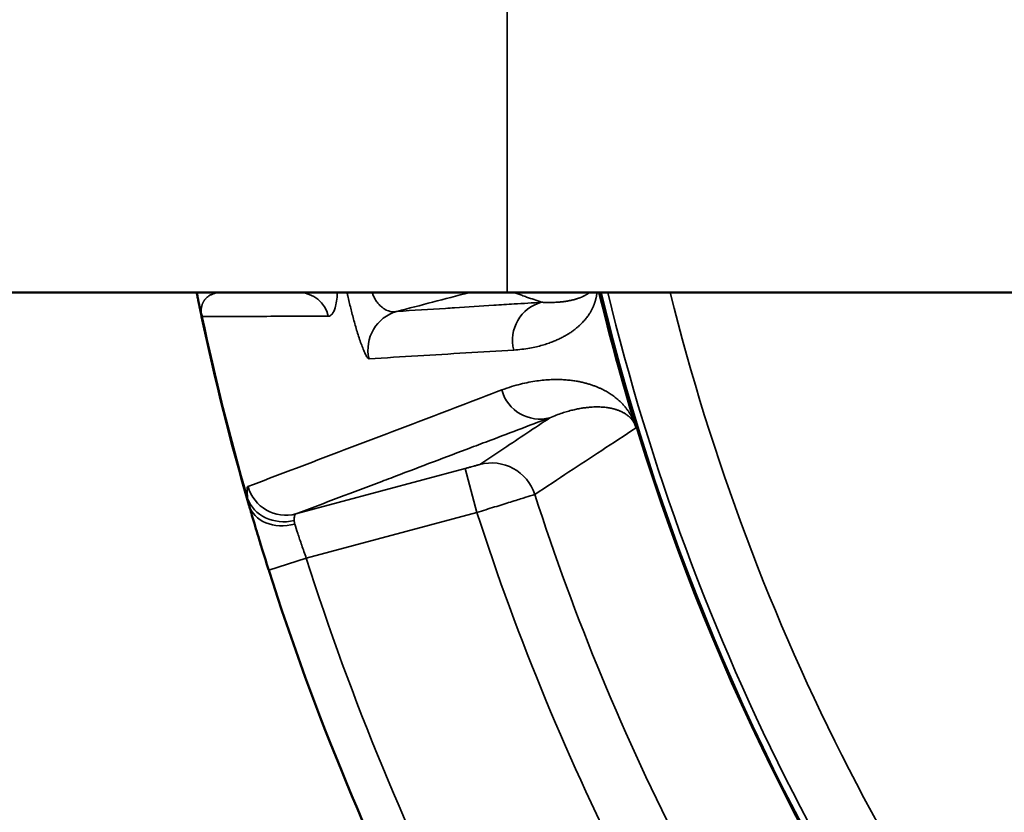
# Model space of a CAD drawing. Header units: millimetres. Extents: x 40 to 2195, y 40 to 1687.
# Tile 99 of 184: x 832 to 864, y 1377 to 1403. Entities that reach past the tile are written whole.
import ezdxf

# ---------------------------------------------------------------- set-up
doc = ezdxf.new("R2010")
doc.units = ezdxf.units.MM
doc.header["$LTSCALE"] = 8
doc.layers.add('Visible (ISO)', color=7, linetype='Continuous', lineweight=50)
doc.layers.add('Visible Narrow (ISO)', color=7, linetype='Continuous', lineweight=35)

msp = doc.modelspace()

# ---------------------------------------------------------------- linework, layer by layer
at = {"layer": 'Visible (ISO)'}
for p in [(819.956, 1394.327), (868.956, 1394.327)]:
    msp.add_line(p, (847.956, 1394.327), dxfattribs=at)
for centre, radius, start, end in [((923.956, 1411.827), 75.026, 193.4886, 196.93368), ((923.956, 1411.827), 75, 193.4934, 346.5066), ((923.956, 1411.827), 74.974, 193.4982, 346.5018), ((923.956, 1411.827), 88, 191.99727, 196.17336), ((923.95, 1411.825), 78.994, 197.41244, 197.41259), ((923.956, 1411.827), 88, 197.63572, 207.36428)]:
    msp.add_arc(centre, radius, start, end, dxfattribs=at)
for points, knots in [([(837.714, 1394.327), (837.716, 1394.317), (837.721, 1394.294), (837.728, 1394.261), (837.734, 1394.227), (837.741, 1394.195), (837.747, 1394.164), (837.753, 1394.135), (837.759, 1394.106), (837.765, 1394.079), (837.77, 1394.052), (837.776, 1394.025), (837.781, 1393.999), (837.787, 1393.972), (837.793, 1393.944), (837.799, 1393.916), (837.805, 1393.886), (837.811, 1393.854), (837.819, 1393.818), (837.825, 1393.79), (837.828, 1393.774)], [0.5641131, 0.5641131, 0.5641131, 0.5641131, 0.5853659, 0.6097561, 0.6341463, 0.6585366, 0.6829268, 0.7073171, 0.7317073, 0.7560976, 0.7804878, 0.804878, 0.8292683, 0.8536585, 0.8780488, 0.902439, 0.9268293, 0.9512195, 0.9756098, 1, 1, 1, 1]), ([(837.828, 1393.773), (837.803, 1393.892), (837.79, 1393.956), (837.765, 1394.077), (837.755, 1394.127), (837.734, 1394.231), (837.723, 1394.282), (837.714, 1394.327)], [0, 0, 0, 0, 0.0626276, 0.0626276, 0.1245174, 0.1245174, 0.20892, 0.20892, 0.20892, 0.20892]), ([(837.828, 1393.773), (837.836, 1393.739), (837.843, 1393.703), (837.851, 1393.668), (837.851, 1393.664), (837.852, 1393.661), (837.853, 1393.657), (837.861, 1393.617), (837.87, 1393.577), (837.879, 1393.535)], [0.0038701, 0.0038701, 0.0038701, 0.0038701, 0.4564369, 0.4564369, 0.4564369, 0.5, 0.5, 0.5, 1, 1, 1, 1]), ([(852.183, 1389.975), (852.185, 1389.97), (852.186, 1389.965), (852.188, 1389.96), (852.193, 1389.943), (852.197, 1389.928), (852.202, 1389.913), (852.205, 1389.903), (852.207, 1389.894), (852.21, 1389.885), (852.212, 1389.878), (852.214, 1389.871), (852.216, 1389.864)], [0, 0, 0, 0, 0.111119, 0.111119, 0.111119, 0.5, 0.5, 0.5, 0.772035, 0.772035, 0.772035, 1, 1, 1, 1]), ([(839.62, 1386.699), (839.686, 1386.48), (839.761, 1386.232), (839.839, 1385.975), (839.841, 1385.971)], [0.3439687, 0.3439687, 0.3439687, 0.3439687, 0.6666667, 0.6715503, 0.6715503, 0.6715503, 0.6715503])]:
    msp.add_open_spline(points, degree=3, knots=knots, dxfattribs=at)
for points in [[(839.439, 1387.315), (839.449, 1387.282), (839.459, 1387.247), (839.469, 1387.212)], [(839.62, 1386.699), (839.564, 1386.887), (839.513, 1387.06), (839.469, 1387.211)], [(840.085, 1385.188), (840.002, 1385.452), (839.918, 1385.718), (839.841, 1385.971)], [(840.085, 1385.188), (840.088, 1385.181), (840.09, 1385.174), (840.092, 1385.167)]]:
    msp.add_open_spline(points, degree=3, dxfattribs=at)
at = {"layer": 'Visible Narrow (ISO)'}
for p, q in [((847.956, 1394.327), (847.956, 1429.327)), ((837.898, 1393.534), (837.879, 1393.535)), ((840.991, 1387.022), (846.575, 1388.518)), ((846.963, 1387.069), (846.575, 1388.518)), ((841.331, 1385.56), (846.963, 1387.069)), ((840.092, 1385.167), (841.331, 1385.56))]:
    msp.add_line(p, q, dxfattribs=at)
for radius, start, end in [(74.75, 193.53941, 220.55766), (72.751, 193.91889, 220.45618), (87.981, 192.00037, 196.03113), (78.877, 197.84022, 207.15978), (80.876, 197.82566, 207.17434), (86.7, 197.63572, 207.36428)]:
    msp.add_arc((923.956, 1411.827), radius, start, end, dxfattribs=at)
for centre, major_axis, ratio, start_param, end_param in [((841.085, 1393.327), (0, 1), 0.996044, 4.931047, 6.268578), ((853.189, 1396.091), (17.208, 4.527), 0.003645, 4.170276, 4.326019), ((838.807, 1393.979), (-0.979, -0.205), 0.832057, 0.001082, 0.151708), ((849.429, 1392.749), (-0.083, 1.297), 0.996096, 0.199021, 1.757159), ((836.924, 1393.327), (0, 1), 0.996061, 4.921034, 5.044321), ((846.314, 1392.697), (-8.445, 1.031), 0.255761, 0.034321, 0.087515), ((844.661, 1392.446), (-0.082, 1.297), 0.996111, 0.199408, 1.746693), ((849.033, 1391.449), (0.46, -1.216), 0.996196, 4.616597, 6.182878), ((847.445, 1387.203), (-0.832, 1.248), 0.99963, 4.435713, 5.956729), ((840.655, 1388.278), (0.46, -1.216), 0.996202, 4.62639, 6.182791), ((840.641, 1387.888), (-1.289, -0.167), 0.864879, 0.173697, 1.685659), ((840.688, 1387.678), (-1.249, -0.362), 0.789779, 6.283184, 7.837805)]:
    msp.add_ellipse(centre, major_axis=major_axis, ratio=ratio, start_param=start_param, end_param=end_param, dxfattribs=at)
for points, knots in [([(838.535, 1394.327), (838.513, 1394.327), (838.47, 1394.326), (838.411, 1394.32), (838.356, 1394.31), (838.304, 1394.298), (838.255, 1394.282), (838.211, 1394.264), (838.171, 1394.245), (838.136, 1394.225), (838.105, 1394.205), (838.077, 1394.184), (838.052, 1394.163), (838.03, 1394.142), (838.011, 1394.122), (837.993, 1394.101), (837.977, 1394.081), (837.963, 1394.061), (837.95, 1394.041), (837.939, 1394.022), (837.929, 1394.003), (837.92, 1393.985), (837.912, 1393.966), (837.904, 1393.947), (837.897, 1393.929), (837.892, 1393.911), (837.887, 1393.894), (837.882, 1393.877), (837.879, 1393.861), (837.875, 1393.846), (837.873, 1393.832), (837.87, 1393.817), (837.869, 1393.804), (837.867, 1393.79), (837.866, 1393.777), (837.865, 1393.764), (837.864, 1393.751), (837.863, 1393.737), (837.863, 1393.723), (837.863, 1393.709), (837.863, 1393.693), (837.864, 1393.675), (837.865, 1393.661), (837.865, 1393.653)], [0, 0, 0, 0, 0.0243902, 0.0487805, 0.0731707, 0.097561, 0.1219512, 0.1463415, 0.1707317, 0.195122, 0.2195122, 0.2439024, 0.2682927, 0.2926829, 0.3170732, 0.3414634, 0.3658537, 0.3902439, 0.4146341, 0.4390244, 0.4634146, 0.4878049, 0.5121951, 0.5365854, 0.5609756, 0.5853659, 0.6097561, 0.6341463, 0.6585366, 0.6829268, 0.7073171, 0.7317073, 0.7560976, 0.7804878, 0.804878, 0.8292683, 0.8536585, 0.8780488, 0.902439, 0.9268293, 0.9512195, 0.9756098, 0.9999999, 0.9999999, 0.9999999, 0.9999999]), ([(842.057, 1393.544), (842.154, 1393.545), (842.279, 1393.702), (842.345, 1394.117), (842.363, 1394.327)], [0, 0, 0, 0, 0.1666667, 0.2812621, 0.2812621, 0.2812621, 0.2812621]), ([(842.678, 1394.327), (842.686, 1394.289), (842.694, 1394.252), (842.703, 1394.214), (842.718, 1394.146), (842.733, 1394.078), (842.749, 1394.01), (842.765, 1393.942), (842.781, 1393.874), (842.798, 1393.807), (842.814, 1393.739), (842.831, 1393.672), (842.849, 1393.604), (842.867, 1393.536), (842.885, 1393.468), (842.903, 1393.4), (842.922, 1393.331), (842.942, 1393.262), (842.962, 1393.193), (842.982, 1393.123), (843.003, 1393.054), (843.024, 1392.984), (843.046, 1392.915), (843.068, 1392.846), (843.091, 1392.779), (843.113, 1392.713), (843.136, 1392.648), (843.159, 1392.586), (843.181, 1392.525), (843.204, 1392.467), (843.227, 1392.414), (843.249, 1392.36), (843.271, 1392.313), (843.292, 1392.272), (843.314, 1392.231), (843.334, 1392.198), (843.353, 1392.174), (843.371, 1392.151), (843.388, 1392.138), (843.403, 1392.139)], [0.4023993, 0.4023993, 0.4023993, 0.4023993, 0.4285714, 0.4285714, 0.4285714, 0.4761905, 0.4761905, 0.4761905, 0.5238095, 0.5238095, 0.5238095, 0.5714286, 0.5714286, 0.5714286, 0.6190476, 0.6190476, 0.6190476, 0.6666667, 0.6666667, 0.6666667, 0.7142857, 0.7142857, 0.7142857, 0.7619048, 0.7619048, 0.7619048, 0.8095238, 0.8095238, 0.8095238, 0.8571429, 0.8571429, 0.8571429, 0.9047619, 0.9047619, 0.9047619, 0.952381, 0.952381, 0.952381, 1, 1, 1, 1]), ([(843.506, 1394.327), (843.512, 1394.31), (843.518, 1394.292), (843.524, 1394.275), (843.526, 1394.269), (843.528, 1394.263), (843.531, 1394.257), (843.539, 1394.235), (843.548, 1394.213), (843.558, 1394.191), (843.561, 1394.185), (843.564, 1394.179), (843.567, 1394.173), (843.577, 1394.151), (843.589, 1394.13), (843.601, 1394.109), (843.604, 1394.102), (843.608, 1394.096), (843.612, 1394.089), (843.624, 1394.069), (843.638, 1394.048), (843.652, 1394.027), (843.657, 1394.02), (843.661, 1394.014), (843.666, 1394.007), (843.681, 1393.987), (843.697, 1393.967), (843.714, 1393.947), (843.72, 1393.94), (843.726, 1393.933), (843.732, 1393.927), (843.75, 1393.908), (843.768, 1393.889), (843.788, 1393.871), (843.795, 1393.865), (843.803, 1393.858), (843.81, 1393.852), (843.83, 1393.835), (843.852, 1393.818), (843.874, 1393.803), (843.883, 1393.797), (843.891, 1393.791), (843.9, 1393.786), (843.923, 1393.772), (843.947, 1393.759), (843.971, 1393.747), (843.981, 1393.742), (843.992, 1393.738), (844.002, 1393.733), (844.027, 1393.723), (844.053, 1393.714), (844.08, 1393.707), (844.091, 1393.704), (844.103, 1393.701), (844.115, 1393.699), (844.142, 1393.694), (844.17, 1393.691), (844.198, 1393.69), (844.211, 1393.689), (844.225, 1393.689), (844.238, 1393.69), (844.267, 1393.691), (844.295, 1393.695), (844.325, 1393.702)], [0.4942359, 0.4942359, 0.4942359, 0.4942359, 0.5238095, 0.5238095, 0.5238095, 0.5337007, 0.5337007, 0.5337007, 0.5714286, 0.5714286, 0.5714286, 0.5819283, 0.5819283, 0.5819283, 0.6190476, 0.6190476, 0.6190476, 0.6301528, 0.6301528, 0.6301528, 0.6666667, 0.6666667, 0.6666667, 0.6783729, 0.6783729, 0.6783729, 0.7142857, 0.7142857, 0.7142857, 0.7265935, 0.7265935, 0.7265935, 0.7619048, 0.7619048, 0.7619048, 0.7748329, 0.7748329, 0.7748329, 0.8095238, 0.8095238, 0.8095238, 0.8230665, 0.8230665, 0.8230665, 0.8571429, 0.8571429, 0.8571429, 0.8712917, 0.8712917, 0.8712917, 0.9047619, 0.9047619, 0.9047619, 0.9195256, 0.9195256, 0.9195256, 0.952381, 0.952381, 0.952381, 0.9677452, 0.9677452, 0.9677452, 1, 1, 1, 1]), ([(848.175, 1392.428), (848.269, 1392.433), (848.36, 1392.442), (848.448, 1392.452), (848.535, 1392.463), (848.62, 1392.475), (848.699, 1392.489), (848.778, 1392.503), (848.853, 1392.519), (848.924, 1392.535), (848.994, 1392.552), (849.06, 1392.569), (849.123, 1392.587), (849.186, 1392.605), (849.245, 1392.623), (849.301, 1392.642), (849.356, 1392.661), (849.409, 1392.681), (849.46, 1392.701), (849.51, 1392.72), (849.558, 1392.74), (849.603, 1392.761), (849.648, 1392.781), (849.692, 1392.802), (849.733, 1392.822), (849.774, 1392.843), (849.813, 1392.864), (849.851, 1392.884), (849.888, 1392.905), (849.924, 1392.926), (849.958, 1392.947), (849.992, 1392.968), (850.025, 1392.989), (850.056, 1393.01), (850.087, 1393.031), (850.118, 1393.053), (850.147, 1393.074), (850.176, 1393.096), (850.204, 1393.117), (850.231, 1393.139), (850.258, 1393.161), (850.284, 1393.183), (850.309, 1393.205), (850.334, 1393.227), (850.358, 1393.249), (850.38, 1393.271), (850.403, 1393.292), (850.424, 1393.313), (850.444, 1393.334), (850.463, 1393.354), (850.482, 1393.374), (850.499, 1393.394), (850.516, 1393.413), (850.532, 1393.432), (850.548, 1393.451), (850.563, 1393.47), (850.577, 1393.488), (850.591, 1393.506), (850.604, 1393.523), (850.617, 1393.541), (850.629, 1393.558), (850.641, 1393.575), (850.653, 1393.592), (850.664, 1393.608), (850.674, 1393.625), (850.684, 1393.641), (850.694, 1393.656), (850.704, 1393.672), (850.713, 1393.687), (850.721, 1393.703), (850.73, 1393.718), (850.738, 1393.732), (850.746, 1393.747), (850.753, 1393.761), (850.761, 1393.775), (850.768, 1393.789), (850.774, 1393.803), (850.781, 1393.817), (850.787, 1393.83), (850.793, 1393.843), (850.799, 1393.856), (850.804, 1393.869), (850.81, 1393.882), (850.815, 1393.894), (850.82, 1393.906), (850.825, 1393.919), (850.829, 1393.931), (850.834, 1393.943), (850.838, 1393.954), (850.842, 1393.966), (850.846, 1393.977), (850.85, 1393.989), (850.854, 1394), (850.857, 1394.011), (850.861, 1394.021), (850.864, 1394.032), (850.867, 1394.043), (850.87, 1394.053), (850.873, 1394.063), (850.876, 1394.073), (850.878, 1394.083), (850.881, 1394.093), (850.883, 1394.103), (850.886, 1394.112), (850.888, 1394.122), (850.89, 1394.131), (850.892, 1394.14), (850.894, 1394.15), (850.896, 1394.159), (850.898, 1394.168), (850.9, 1394.176), (850.902, 1394.185), (850.903, 1394.194), (850.905, 1394.202), (850.906, 1394.211), (850.908, 1394.22), (850.909, 1394.228), (850.91, 1394.236), (850.912, 1394.245), (850.913, 1394.253), (850.914, 1394.262), (850.915, 1394.27), (850.916, 1394.279), (850.917, 1394.287), (850.918, 1394.296), (850.919, 1394.305), (850.92, 1394.313), (850.921, 1394.318), (850.921, 1394.323), (850.922, 1394.327)], [0, 0, 0, 0, 0.0178571, 0.0178571, 0.0178571, 0.0357143, 0.0357143, 0.0357143, 0.0535714, 0.0535714, 0.0535714, 0.0714286, 0.0714286, 0.0714286, 0.0892857, 0.0892857, 0.0892857, 0.1071429, 0.1071429, 0.1071429, 0.125, 0.125, 0.125, 0.1428571, 0.1428571, 0.1428571, 0.1607143, 0.1607143, 0.1607143, 0.1785714, 0.1785714, 0.1785714, 0.1964286, 0.1964286, 0.1964286, 0.2142857, 0.2142857, 0.2142857, 0.2321429, 0.2321429, 0.2321429, 0.25, 0.25, 0.25, 0.2678571, 0.2678571, 0.2678571, 0.2857143, 0.2857143, 0.2857143, 0.3035714, 0.3035714, 0.3035714, 0.3214286, 0.3214286, 0.3214286, 0.3392857, 0.3392857, 0.3392857, 0.3571429, 0.3571429, 0.3571429, 0.375, 0.375, 0.375, 0.3928571, 0.3928571, 0.3928571, 0.4107143, 0.4107143, 0.4107143, 0.4285714, 0.4285714, 0.4285714, 0.4464286, 0.4464286, 0.4464286, 0.4642857, 0.4642857, 0.4642857, 0.4821429, 0.4821429, 0.4821429, 0.5, 0.5, 0.5, 0.5178571, 0.5178571, 0.5178571, 0.5357143, 0.5357143, 0.5357143, 0.5535714, 0.5535714, 0.5535714, 0.5714286, 0.5714286, 0.5714286, 0.5892857, 0.5892857, 0.5892857, 0.6071429, 0.6071429, 0.6071429, 0.625, 0.625, 0.625, 0.6428571, 0.6428571, 0.6428571, 0.6607143, 0.6607143, 0.6607143, 0.6785714, 0.6785714, 0.6785714, 0.6964286, 0.6964286, 0.6964286, 0.7142857, 0.7142857, 0.7142857, 0.7321429, 0.7321429, 0.7321429, 0.75, 0.75, 0.75, 0.7594656, 0.7594656, 0.7594656, 0.7594656]), ([(849.093, 1394.004), (848.932, 1394.061), (848.769, 1394.119), (848.602, 1394.177), (848.548, 1394.197), (848.494, 1394.216), (848.439, 1394.235), (848.353, 1394.266), (848.266, 1394.296), (848.178, 1394.327)], [0, 0, 0, 0, 0.3333333, 0.3333333, 0.3333333, 0.4413979, 0.4413979, 0.4413979, 0.6111067, 0.6111067, 0.6111067, 0.6111067]), ([(849.093, 1394.004), (849.116, 1394.003), (849.138, 1394.002), (849.16, 1394.001), (849.196, 1393.999), (849.231, 1393.998), (849.265, 1393.997), (849.287, 1393.997), (849.308, 1393.996), (849.33, 1393.996), (849.362, 1393.996), (849.393, 1393.996), (849.424, 1393.997), (849.444, 1393.997), (849.464, 1393.998), (849.484, 1393.998), (849.512, 1393.999), (849.54, 1394), (849.566, 1394.002), (849.585, 1394.003), (849.603, 1394.004), (849.621, 1394.005), (849.646, 1394.007), (849.67, 1394.009), (849.693, 1394.011), (849.71, 1394.012), (849.726, 1394.014), (849.743, 1394.016), (849.764, 1394.018), (849.786, 1394.02), (849.806, 1394.023), (849.822, 1394.025), (849.837, 1394.027), (849.852, 1394.029), (849.871, 1394.031), (849.89, 1394.034), (849.908, 1394.037), (849.922, 1394.039), (849.936, 1394.042), (849.95, 1394.044), (849.967, 1394.047), (849.984, 1394.05), (850, 1394.053), (850.013, 1394.056), (850.026, 1394.058), (850.039, 1394.061), (850.054, 1394.064), (850.069, 1394.067), (850.083, 1394.071), (850.096, 1394.073), (850.108, 1394.076), (850.12, 1394.079), (850.133, 1394.082), (850.147, 1394.086), (850.16, 1394.089), (850.171, 1394.092), (850.182, 1394.095), (850.193, 1394.098), (850.206, 1394.102), (850.217, 1394.105), (850.229, 1394.109), (850.24, 1394.112), (850.25, 1394.115), (850.261, 1394.118), (850.272, 1394.122), (850.282, 1394.125), (850.293, 1394.129), (850.303, 1394.132), (850.313, 1394.136), (850.323, 1394.139), (850.333, 1394.143), (850.343, 1394.146), (850.352, 1394.15), (850.362, 1394.153), (850.371, 1394.157), (850.38, 1394.161), (850.39, 1394.164), (850.399, 1394.168), (850.407, 1394.172), (850.417, 1394.175), (850.426, 1394.179), (850.435, 1394.183), (850.443, 1394.187), (850.451, 1394.191), (850.459, 1394.194), (850.468, 1394.198), (850.476, 1394.202), (850.484, 1394.206), (850.492, 1394.21), (850.499, 1394.213), (850.506, 1394.217), (850.514, 1394.221), (850.522, 1394.225), (850.529, 1394.229), (850.535, 1394.232), (850.542, 1394.236), (850.548, 1394.239), (850.555, 1394.243), (850.561, 1394.247), (850.568, 1394.251), (850.574, 1394.254), (850.579, 1394.257), (850.584, 1394.261), (850.59, 1394.264), (850.597, 1394.268), (850.603, 1394.272), (850.607, 1394.275), (850.612, 1394.278), (850.617, 1394.281), (850.622, 1394.285), (850.628, 1394.289), (850.633, 1394.292), (850.638, 1394.295), (850.642, 1394.298), (850.646, 1394.301), (850.651, 1394.305), (850.656, 1394.309), (850.661, 1394.312), (850.664, 1394.315), (850.668, 1394.318), (850.671, 1394.32), (850.674, 1394.323), (850.677, 1394.325), (850.68, 1394.327)], [0, 0, 0, 0, 0.006727, 0.006727, 0.006727, 0.0175439, 0.0175439, 0.0175439, 0.0244849, 0.0244849, 0.0244849, 0.0350877, 0.0350877, 0.0350877, 0.0422088, 0.0422088, 0.0422088, 0.0526316, 0.0526316, 0.0526316, 0.0599223, 0.0599223, 0.0599223, 0.0701754, 0.0701754, 0.0701754, 0.0776375, 0.0776375, 0.0776375, 0.0877193, 0.0877193, 0.0877193, 0.0953566, 0.0953566, 0.0953566, 0.1052632, 0.1052632, 0.1052632, 0.1130741, 0.1130741, 0.1130741, 0.122807, 0.122807, 0.122807, 0.1307948, 0.1307948, 0.1307948, 0.1403509, 0.1403509, 0.1403509, 0.1485144, 0.1485144, 0.1485144, 0.1578947, 0.1578947, 0.1578947, 0.1662331, 0.1662331, 0.1662331, 0.1754386, 0.1754386, 0.1754386, 0.183953, 0.183953, 0.183953, 0.1929825, 0.1929825, 0.1929825, 0.2016722, 0.2016722, 0.2016722, 0.2105263, 0.2105263, 0.2105263, 0.2193762, 0.2193762, 0.2193762, 0.2280702, 0.2280702, 0.2280702, 0.2370924, 0.2370924, 0.2370924, 0.245614, 0.245614, 0.245614, 0.2548388, 0.2548388, 0.2548388, 0.2631579, 0.2631579, 0.2631579, 0.2725577, 0.2725577, 0.2725577, 0.2807018, 0.2807018, 0.2807018, 0.290265, 0.290265, 0.290265, 0.2982456, 0.2982456, 0.2982456, 0.3079827, 0.3079827, 0.3079827, 0.3157895, 0.3157895, 0.3157895, 0.3257029, 0.3257029, 0.3257029, 0.3333333, 0.3333333, 0.3333333, 0.3434234, 0.3434234, 0.3434234, 0.3508772, 0.3508772, 0.3508772, 0.3574566, 0.3574566, 0.3574566, 0.3574566]), ([(844.325, 1393.702), (844.862, 1393.736), (845.397, 1393.77), (845.929, 1393.803), (846.027, 1393.81), (846.125, 1393.816), (846.223, 1393.822), (846.657, 1393.85), (847.088, 1393.877), (847.518, 1393.904), (847.742, 1393.918), (847.966, 1393.933), (848.189, 1393.947), (848.491, 1393.966), (848.792, 1393.985), (849.093, 1394.004)], [0, 0, 0, 0, 0.333333, 0.333333, 0.333333, 0.394897, 0.394897, 0.394897, 0.666667, 0.666667, 0.666667, 0.808411, 0.808411, 0.808411, 1, 1, 1, 1]), ([(837.898, 1393.534), (838.231, 1393.535), (838.566, 1393.536), (838.899, 1393.537), (839.232, 1393.538), (839.563, 1393.538), (839.902, 1393.539), (840.24, 1393.54), (840.587, 1393.541), (840.945, 1393.542), (841.304, 1393.543), (841.675, 1393.543), (842.057, 1393.544)], [0, 0, 0, 0, 0.25, 0.25, 0.25, 0.5, 0.5, 0.5, 0.75, 0.75, 0.75, 0.9999927, 0.9999927, 0.9999927, 0.9999927]), ([(843.403, 1392.139), (843.941, 1392.171), (844.476, 1392.204), (845.008, 1392.236), (845.541, 1392.268), (846.071, 1392.3), (846.599, 1392.332), (847.126, 1392.364), (847.652, 1392.396), (848.175, 1392.428)], [0, 0, 0, 0, 0.3333333, 0.3333333, 0.3333333, 0.6666667, 0.6666667, 0.6666667, 1, 1, 1, 1]), ([(852.183, 1389.975), (852.176, 1389.996), (852.168, 1390.014), (852.161, 1390.032), (852.154, 1390.05), (852.147, 1390.066), (852.14, 1390.082), (852.133, 1390.098), (852.126, 1390.113), (852.119, 1390.128), (852.112, 1390.143), (852.105, 1390.158), (852.097, 1390.173), (852.09, 1390.187), (852.082, 1390.202), (852.075, 1390.217), (852.067, 1390.231), (852.059, 1390.246), (852.051, 1390.26), (852.042, 1390.274), (852.034, 1390.289), (852.026, 1390.303), (852.017, 1390.317), (852.008, 1390.331), (851.999, 1390.345), (851.991, 1390.359), (851.981, 1390.373), (851.972, 1390.387), (851.963, 1390.401), (851.953, 1390.415), (851.944, 1390.428), (851.934, 1390.442), (851.924, 1390.456), (851.913, 1390.47), (851.903, 1390.484), (851.892, 1390.498), (851.881, 1390.511), (851.87, 1390.525), (851.859, 1390.539), (851.848, 1390.553), (851.836, 1390.567), (851.824, 1390.581), (851.811, 1390.595), (851.799, 1390.61), (851.786, 1390.624), (851.772, 1390.639), (851.758, 1390.653), (851.744, 1390.668), (851.729, 1390.683), (851.714, 1390.698), (851.699, 1390.713), (851.683, 1390.728), (851.667, 1390.744), (851.65, 1390.759), (851.633, 1390.774), (851.616, 1390.789), (851.599, 1390.804), (851.582, 1390.819), (851.564, 1390.834), (851.546, 1390.848), (851.528, 1390.862), (851.51, 1390.876), (851.492, 1390.89), (851.474, 1390.904), (851.455, 1390.918), (851.436, 1390.931), (851.417, 1390.945), (851.398, 1390.958), (851.378, 1390.971), (851.357, 1390.985), (851.337, 1390.998), (851.315, 1391.011), (851.293, 1391.025), (851.271, 1391.038), (851.249, 1391.051), (851.225, 1391.065), (851.201, 1391.078), (851.177, 1391.091), (851.151, 1391.105), (851.126, 1391.118), (851.099, 1391.131), (851.072, 1391.145), (851.044, 1391.158), (851.015, 1391.171), (850.985, 1391.184), (850.955, 1391.197), (850.924, 1391.21), (850.891, 1391.223), (850.859, 1391.236), (850.825, 1391.249), (850.79, 1391.261), (850.755, 1391.274), (850.719, 1391.286), (850.681, 1391.297), (850.643, 1391.309), (850.604, 1391.321), (850.564, 1391.331), (850.524, 1391.342), (850.482, 1391.353), (850.439, 1391.363), (850.395, 1391.373), (850.351, 1391.382), (850.304, 1391.391), (850.257, 1391.399), (850.208, 1391.407), (850.157, 1391.415), (850.106, 1391.422), (850.053, 1391.429), (849.997, 1391.435), (849.94, 1391.44), (849.882, 1391.445), (849.819, 1391.448), (849.757, 1391.452), (849.692, 1391.454), (849.623, 1391.455), (849.555, 1391.455), (849.483, 1391.454), (849.408, 1391.451), (849.334, 1391.448), (849.257, 1391.443), (849.178, 1391.436), (849.099, 1391.429), (849.018, 1391.42), (848.934, 1391.408), (848.851, 1391.396), (848.765, 1391.382), (848.676, 1391.364), (848.587, 1391.347), (848.495, 1391.327), (848.4, 1391.303), (848.304, 1391.279), (848.206, 1391.251), (848.103, 1391.219), (848.001, 1391.187), (847.894, 1391.151), (847.784, 1391.109)], [0.0000009, 0.0000009, 0.0000009, 0.0000009, 0.0222222, 0.0222222, 0.0222222, 0.0444444, 0.0444444, 0.0444444, 0.0666667, 0.0666667, 0.0666667, 0.0888889, 0.0888889, 0.0888889, 0.1111111, 0.1111111, 0.1111111, 0.1333333, 0.1333333, 0.1333333, 0.1555556, 0.1555556, 0.1555556, 0.1777778, 0.1777778, 0.1777778, 0.2, 0.2, 0.2, 0.2222222, 0.2222222, 0.2222222, 0.2444444, 0.2444444, 0.2444444, 0.2666667, 0.2666667, 0.2666667, 0.2888889, 0.2888889, 0.2888889, 0.3111111, 0.3111111, 0.3111111, 0.3333333, 0.3333333, 0.3333333, 0.3555556, 0.3555556, 0.3555556, 0.3777778, 0.3777778, 0.3777778, 0.4, 0.4, 0.4, 0.4222222, 0.4222222, 0.4222222, 0.4444444, 0.4444444, 0.4444444, 0.4666667, 0.4666667, 0.4666667, 0.4888889, 0.4888889, 0.4888889, 0.5111111, 0.5111111, 0.5111111, 0.5333333, 0.5333333, 0.5333333, 0.5555556, 0.5555556, 0.5555556, 0.5777778, 0.5777778, 0.5777778, 0.6, 0.6, 0.6, 0.6222222, 0.6222222, 0.6222222, 0.6444444, 0.6444444, 0.6444444, 0.6666667, 0.6666667, 0.6666667, 0.6888889, 0.6888889, 0.6888889, 0.7111111, 0.7111111, 0.7111111, 0.7333333, 0.7333333, 0.7333333, 0.7555556, 0.7555556, 0.7555556, 0.7777778, 0.7777778, 0.7777778, 0.8, 0.8, 0.8, 0.8222222, 0.8222222, 0.8222222, 0.8444444, 0.8444444, 0.8444444, 0.8666667, 0.8666667, 0.8666667, 0.8888889, 0.8888889, 0.8888889, 0.9111111, 0.9111111, 0.9111111, 0.9333333, 0.9333333, 0.9333333, 0.9555556, 0.9555556, 0.9555556, 0.9777778, 0.9777778, 0.9777778, 1, 1, 1, 1]), ([(847.784, 1391.109), (846.871, 1390.762), (845.952, 1390.412), (845.027, 1390.061), (844.103, 1389.709), (843.172, 1389.356), (842.236, 1389), (841.299, 1388.644), (840.357, 1388.286), (839.408, 1387.925)], [0, 0, 0, 0, 0.3333333, 0.3333333, 0.3333333, 0.6666667, 0.6666667, 0.6666667, 1, 1, 1, 1]), ([(849.37, 1390.193), (848.667, 1389.927), (847.961, 1389.66), (847.251, 1389.391), (847.038, 1389.311), (846.825, 1389.23), (846.612, 1389.149), (845.785, 1388.836), (844.953, 1388.521), (844.116, 1388.205), (844.017, 1388.167), (843.918, 1388.13), (843.82, 1388.093), (842.883, 1387.738), (841.94, 1387.381), (840.991, 1387.022)], [0, 0, 0, 0, 0.256489, 0.256489, 0.256489, 0.333333, 0.333333, 0.333333, 0.631507, 0.631507, 0.631507, 0.666667, 0.666667, 0.666667, 1, 1, 1, 1]), ([(847.057, 1388.652), (847.326, 1388.831), (847.591, 1389.008), (847.848, 1389.18), (848.106, 1389.351), (848.356, 1389.518), (848.608, 1389.686), (848.861, 1389.854), (849.116, 1390.024), (849.37, 1390.193)], [0, 0, 0, 0, 0.333333, 0.333333, 0.333333, 0.666667, 0.666667, 0.666667, 1, 1, 1, 1]), ([(848.872, 1387.662), (849.256, 1387.915), (849.635, 1388.165), (850, 1388.406), (850.365, 1388.646), (850.715, 1388.877), (851.081, 1389.118), (851.447, 1389.359), (851.829, 1389.61), (852.216, 1389.864)], [0, 0, 0, 0, 0.333333, 0.333333, 0.333333, 0.666667, 0.666667, 0.666667, 1, 1, 1, 1]), ([(846.575, 1388.518), (846.589, 1388.522), (846.604, 1388.526), (846.618, 1388.53), (846.653, 1388.539), (846.688, 1388.549), (846.721, 1388.558), (846.74, 1388.563), (846.758, 1388.568), (846.775, 1388.572), (846.803, 1388.58), (846.83, 1388.587), (846.855, 1388.594), (846.874, 1388.599), (846.893, 1388.605), (846.91, 1388.609), (846.929, 1388.615), (846.946, 1388.619), (846.961, 1388.624), (846.978, 1388.628), (846.993, 1388.633), (847.006, 1388.636), (847.016, 1388.639), (847.024, 1388.641), (847.031, 1388.643), (847.042, 1388.647), (847.049, 1388.649), (847.053, 1388.65), (847.055, 1388.651), (847.056, 1388.652), (847.057, 1388.652)], [0.0000004, 0.0000004, 0.0000004, 0.0000004, 0.0569537, 0.0569537, 0.0569537, 0.2, 0.2, 0.2, 0.2779154, 0.2779154, 0.2779154, 0.4, 0.4, 0.4, 0.4970392, 0.4970392, 0.4970392, 0.6, 0.6, 0.6, 0.7160805, 0.7160805, 0.7160805, 0.8, 0.8, 0.8, 0.9372032, 0.9372032, 0.9372032, 1, 1, 1, 1]), ([(839.408, 1387.925), (839.388, 1387.918), (839.367, 1387.839), (839.381, 1387.653), (839.397, 1387.531)], [0, 0, 0, 0, 0.5, 0.9999984, 0.9999984, 0.9999984, 0.9999984]), ([(839.397, 1387.531), (839.399, 1387.498), (839.404, 1387.464), (839.411, 1387.428), (839.419, 1387.392), (839.428, 1387.355), (839.439, 1387.315)], [0, 0, 0, 0, 0.5, 0.5, 0.5, 1, 1, 1, 1]), ([(840.991, 1387.022), (840.971, 1387.016), (840.941, 1386.971), (840.932, 1386.865), (840.933, 1386.8)], [0.0000003, 0.0000003, 0.0000003, 0.0000003, 0.5, 1, 1, 1, 1]), ([(840.933, 1386.8), (840.933, 1386.782), (840.935, 1386.764), (840.939, 1386.745), (840.941, 1386.733), (840.944, 1386.72), (840.947, 1386.707), (840.949, 1386.7), (840.951, 1386.693), (840.954, 1386.686)], [0.0011973, 0.0011973, 0.0011973, 0.0011973, 0.5, 0.5, 0.5, 0.8256774, 0.8256774, 0.8256774, 0.9999995, 0.9999995, 0.9999995, 0.9999995])]:
    msp.add_open_spline(points, degree=3, knots=knots, dxfattribs=at)
for points in [[(852.216, 1389.864), (852.212, 1389.877), (852.204, 1389.9), (852.192, 1389.933), (852.18, 1389.961), (852.168, 1389.985), (852.156, 1390.008), (852.144, 1390.031), (852.13, 1390.053), (852.116, 1390.074), (852.102, 1390.096), (852.086, 1390.117), (852.07, 1390.137), (852.052, 1390.158), (852.034, 1390.178), (852.015, 1390.198), (851.994, 1390.218), (851.972, 1390.238), (851.948, 1390.259), (851.921, 1390.28), (851.892, 1390.301), (851.861, 1390.322), (851.829, 1390.342), (851.796, 1390.361), (851.762, 1390.379), (851.727, 1390.397), (851.689, 1390.414), (851.649, 1390.431), (851.606, 1390.447), (851.559, 1390.463), (851.508, 1390.478), (851.453, 1390.493), (851.394, 1390.507), (851.329, 1390.519), (851.259, 1390.53), (851.184, 1390.539), (851.103, 1390.546), (851.017, 1390.55), (850.922, 1390.552), (850.819, 1390.55), (850.704, 1390.543), (850.577, 1390.531), (850.436, 1390.511), (850.286, 1390.485), (850.127, 1390.45), (849.958, 1390.405), (849.777, 1390.35), (849.583, 1390.281), (849.443, 1390.225), (849.37, 1390.193)], [(846.963, 1387.069), (847.16, 1387.13), (847.553, 1387.251), (848.088, 1387.417), (848.516, 1387.55), (848.796, 1387.637), (848.867, 1387.66), (848.872, 1387.662)], [(840.954, 1386.686), (840.981, 1386.597), (841.047, 1386.386), (841.177, 1385.994), (841.279, 1385.705), (841.331, 1385.56)]]:
    msp.add_open_spline(points, degree=3, dxfattribs=at)

doc.saveas('drawing.dxf')
